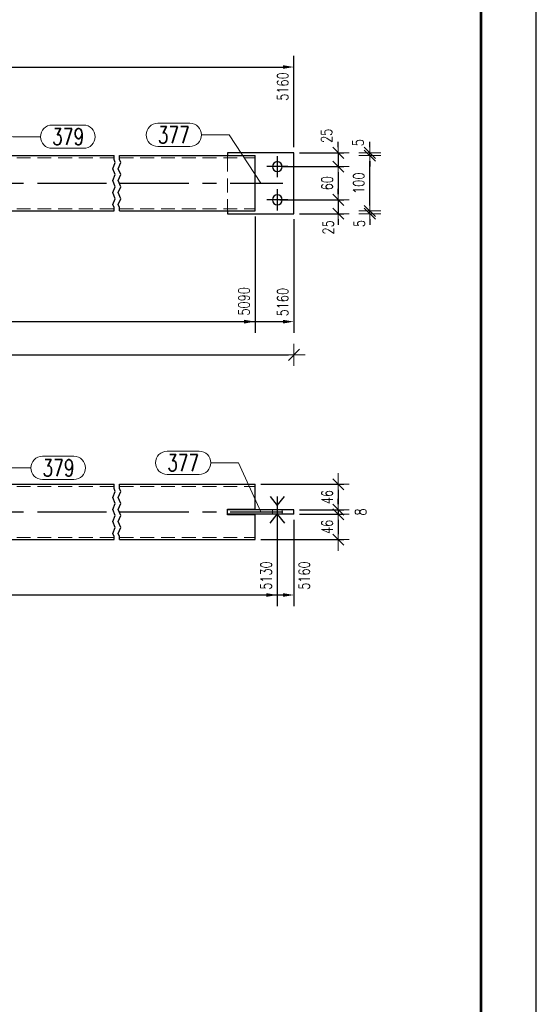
# Model space of a CAD drawing. Header units: millimetres. Extents: x -1005 to 207, y 18226 to 18896.
# Tile 42 of 50: x 107 to 201, y 18428 to 18606. Entities that reach past the tile are written whole.
import ezdxf

# ---------------------------------------------------------------- set-up
doc = ezdxf.new("R2010")
doc.units = ezdxf.units.MM
doc.header["$LTSCALE"] = 10
doc.linetypes.add('HIDDEN', pattern=[0.375, 0.25, -0.125])
doc.linetypes.add('MITTE', pattern=[2, 1.25, -0.25, 0.25, -0.25])
doc.layers.get('Defpoints').update_dxf_attribs({"color": 1})
doc.layers.add('_FORMATKA', color=8, linetype='Continuous', plot=False)
for name, color, linetype, lineweight in [('_RAMKA', 7, 'Continuous', 35), ('PS_DIM', 4, 'Continuous', 13), ('PS_Hidden', 2, 'HIDDEN', 9), ('PS_Pos', 1, 'Continuous', 15), ('PS_Shape', 161, 'Continuous', 30), ('PS_SOLID', 7, 'Continuous', 30)]:
    doc.layers.add(name, color=color, linetype=linetype, lineweight=lineweight)
doc.layers.add('PS_Bolt', color=4, linetype='Continuous')
doc.layers.add('PS_Mid', color=5, linetype='MITTE')
doc.styles.add('simplex', font='simplex.shx', dxfattribs={"width": 0.75})
doc.dimstyles.new('1_10_GŁ_DS1-LS10', dxfattribs={"dimtxt": 2, "dimasz": 2, "dimexe": 2, "dimexo": 1, "dimgap": 1, "dimtad": 1, "dimjust": 4, "dimdec": 0, "dimlfac": 10, "dimtxsty": 'simplex', "dimblk1": 'NONE', "dimsah": 1, "dimcen": 2, "dimclrd": 256, "dimclre": 256, "dimclrt": 3, "dimadec": 1, "dimazin": 0, "dimtfac": 1, "dimtdec": 0, "dimtmove": 2, "dimatfit": 3, "dimfxl": 1, "dimarcsym": 0})
doc.dimstyles.new('1_10_PRZ', dxfattribs={"dimtxt": 2, "dimasz": 1, "dimexe": 2, "dimexo": 5, "dimgap": 1, "dimtad": 1, "dimdec": 0, "dimlfac": 10, "dimtxsty": 'simplex', "dimblk": 'dimznak', "dimcen": 2, "dimse1": 1, "dimse2": 1, "dimclrt": 3, "dimadec": 1, "dimazin": 0, "dimtfac": 1, "dimtdec": 0, "dimtix": 1, "dimtmove": 2, "dimatfit": 3, "dimldrblk": 'dim-grot', "dimfxl": 1, "dimarcsym": 0})
doc.dimstyles.new('1_10_PRZ_DS1-LS10', dxfattribs={"dimtxt": 2, "dimasz": 1, "dimexe": 2, "dimexo": 5, "dimgap": 1, "dimtad": 1, "dimdec": 0, "dimlfac": 10, "dimtxsty": 'simplex', "dimblk": 'dimznak', "dimcen": 2, "dimse1": 1, "dimse2": 1, "dimclrt": 3, "dimadec": 1, "dimazin": 0, "dimtfac": 1, "dimtdec": 0, "dimtix": 1, "dimtmove": 2, "dimatfit": 3, "dimldrblk": 'dim-grot', "dimfxl": 1, "dimarcsym": 0})
doc.dimstyles.new('1_10_SC', dxfattribs={"dimtxt": 2, "dimasz": 1, "dimexe": 1, "dimexo": 1, "dimgap": 1, "dimtad": 1, "dimdec": 0, "dimlfac": 10, "dimtxsty": 'simplex', "dimblk": 'dimznak', "dimcen": 2, "dimclrd": 256, "dimclre": 256, "dimclrt": 3, "dimadec": 1, "dimazin": 0, "dimtfac": 1, "dimtdec": 0, "dimtix": 1, "dimtmove": 2, "dimatfit": 3, "dimldrblk": 'dim-grot', "dimfxl": 1, "dimarcsym": 0})

# ---------------------------------------------------------------- blocks, each defined once
blk = doc.blocks.new('*U16')
at = {"layer": '_FORMATKA', "lineweight": -3}
blk.add_lwpolyline([(-1200, 0), (0, 0), (0, 594), (-1200, 594)], close=True, dxfattribs=at)
at = {"layer": '_RAMKA', "lineweight": -3, "const_width": 0.5}
blk.add_lwpolyline([(-1170, 10), (-10, 10), (-10, 584), (-1170, 584)], close=True, dxfattribs=at)
blk = doc.blocks.new('*D906')
at = {"layer": 'Defpoints', "color": 0, "transparency": 16777216}
for p in [(-49.85, 18571.21), (149.81, 18571.21), (149.81, 18551.2)]:
    blk.add_point(p, dxfattribs=at)
at = {"layer": 'PS_DIM', "lineweight": -2, "transparency": 16777216}
for p, q in [((-49.85, 18570.21), (-49.85, 18549.2)), ((149.81, 18570.21), (149.81, 18549.2)), ((-49.85, 18551.2), (147.81, 18551.2))]:
    blk.add_line(p, q, dxfattribs=at)
at = {"layer": 'PS_DIM', "transparency": 16777216}
blk.add_solid([(147.81, 18551.53), (147.81, 18550.86), (149.81, 18551.2)], dxfattribs=at)
at = {"layer": 'PS_DIM', "color": 3, "transparency": 16777216, "insert": (147.79, 18554.86), "char_height": 2, "attachment_point": 5, "rotation": 90, "style": 'simplex'}
blk.add_mtext('5090', dxfattribs=at)
blk = doc.blocks.new('_None')
blk = doc.blocks.new('*D907')
at = {"layer": 'Defpoints', "color": 0, "transparency": 16777216}
for p in [(-49.85, 18571.21), (156.81, 18570.71), (156.81, 18551.2)]:
    blk.add_point(p, dxfattribs=at)
at = {"layer": 'PS_DIM', "lineweight": -2, "transparency": 16777216}
for p, q in [((-49.85, 18570.21), (-49.85, 18549.2)), ((156.81, 18569.71), (156.81, 18549.2)), ((-49.85, 18551.2), (154.81, 18551.2))]:
    blk.add_line(p, q, dxfattribs=at)
at = {"layer": 'PS_DIM', "transparency": 16777216}
blk.add_solid([(154.81, 18551.53), (154.81, 18550.86), (156.81, 18551.2)], dxfattribs=at)
at = {"layer": 'PS_DIM', "color": 3, "transparency": 16777216, "insert": (154.79, 18554.72), "char_height": 2, "attachment_point": 5, "rotation": 90, "style": 'simplex'}
blk.add_mtext('5160', dxfattribs=at)
blk = doc.blocks.new('dimznak')
at = {"color": 0}
for points in [[(0, 2), (0, -2)], [(-2, 0), (2, 0)]]:
    blk.add_lwpolyline(points, dxfattribs=at)
at = {"color": 2}
blk.add_lwpolyline([(1, 1), (-1, -1)], dxfattribs=at)
blk = doc.blocks.new('*D908')
at = {"layer": 'Defpoints', "color": 0, "transparency": 16777216}
for p in [(-56.85, 18561.2), (156.81, 18561.2), (156.81, 18545.2)]:
    blk.add_point(p, dxfattribs=at)
at = {"layer": 'PS_DIM', "color": 0, "lineweight": -2, "transparency": 16777216}
blk.add_line((-55.85, 18545.2), (155.81, 18545.2), dxfattribs=at)
at = {"layer": 'PS_DIM', "color": 0, "lineweight": -2, "transparency": 16777216, "rotation": 180}
blk.add_blockref('dimznak', (-56.85, 18545.2), dxfattribs=at)
at = {"layer": 'PS_DIM', "color": 0, "lineweight": -2, "transparency": 16777216}
blk.add_blockref('dimznak', (156.81, 18545.2), dxfattribs=at)
at = {"layer": 'PS_DIM', "color": 3, "transparency": 16777216, "insert": (49.98, 18547.24), "char_height": 2, "attachment_point": 5, "style": 'simplex'}
blk.add_mtext('5230', dxfattribs=at)
blk = doc.blocks.new('dim-grot')
blk.add_hatch(color=256).paths.add_polyline_path([(0, 0), (-2, 0.5), (-2, -0.5)])
blk.add_lwpolyline([(0, 0), (-2, 0.5), (-2, -0.5), (0, 0)])
blk = doc.blocks.new('*D986')
at = {"layer": 'Defpoints', "color": 0, "transparency": 16777216}
for p in [(156.81, 18597.21), (156.81, 18581.71), (-49.85, 18571.21)]:
    blk.add_point(p, dxfattribs=at)
at = {"layer": 'PS_DIM', "lineweight": -2, "transparency": 16777216}
for p, q in [((-49.85, 18572.21), (-49.85, 18599.21)), ((156.81, 18582.71), (156.81, 18599.21)), ((-49.85, 18597.21), (154.81, 18597.21))]:
    blk.add_line(p, q, dxfattribs=at)
at = {"layer": 'PS_DIM', "transparency": 16777216}
blk.add_solid([(154.81, 18597.54), (154.81, 18596.88), (156.81, 18597.21)], dxfattribs=at)
at = {"layer": 'PS_DIM', "color": 3, "transparency": 16777216, "insert": (154.79, 18593.69), "char_height": 2, "attachment_point": 5, "rotation": 90, "style": 'simplex'}
blk.add_mtext('5160', dxfattribs=at)
blk = doc.blocks.new('*D1057')
at = {"layer": 'Defpoints', "color": 0, "transparency": 16777216}
for p in [(156.81, 18581.71), (153.81, 18579.21), (164.81, 18579.21)]:
    blk.add_point(p, dxfattribs=at)
at = {"layer": 'PS_DIM', "lineweight": -2, "transparency": 16777216}
for p, q in [((164.81, 18582.71), (164.81, 18583.71)), ((157.81, 18581.71), (165.81, 18581.71)), ((164.81, 18581.71), (164.81, 18579.21)), ((154.81, 18579.21), (165.81, 18579.21)), ((164.81, 18578.21), (164.81, 18577.21))]:
    blk.add_line(p, q, dxfattribs=at)
for p, rotation in [((164.81, 18581.71), 270), ((164.81, 18579.21), 90)]:
    blk.add_blockref('dimznak', p, dxfattribs=dict(at, rotation=rotation))
at = {"layer": 'PS_DIM', "color": 3, "transparency": 16777216, "insert": (162.71, 18584.78), "char_height": 2, "attachment_point": 5, "rotation": 90, "style": 'simplex'}
blk.add_mtext('25', dxfattribs=at)
blk = doc.blocks.new('*D1058')
at = {"layer": 'Defpoints', "color": 0, "transparency": 16777216}
for p in [(153.81, 18579.21), (153.28, 18573.21), (164.81, 18573.21)]:
    blk.add_point(p, dxfattribs=at)
at = {"layer": 'PS_DIM', "lineweight": -2, "transparency": 16777216}
for p, q in [((154.81, 18579.21), (165.81, 18579.21)), ((164.81, 18578.21), (164.81, 18574.21)), ((154.28, 18573.21), (165.81, 18573.21))]:
    blk.add_line(p, q, dxfattribs=at)
for p, rotation in [((164.81, 18579.21), 90), ((164.81, 18573.21), 270)]:
    blk.add_blockref('dimznak', p, dxfattribs=dict(at, rotation=rotation))
at = {"layer": 'PS_DIM', "color": 3, "transparency": 16777216, "insert": (162.81, 18576.21), "char_height": 2, "attachment_point": 5, "rotation": 90, "style": 'simplex'}
blk.add_mtext('60', dxfattribs=at)
blk = doc.blocks.new('*D1059')
at = {"layer": 'Defpoints', "color": 0, "transparency": 16777216}
for p in [(153.28, 18573.21), (156.81, 18570.71), (164.81, 18570.71)]:
    blk.add_point(p, dxfattribs=at)
at = {"layer": 'PS_DIM', "lineweight": -2, "transparency": 16777216}
for p, q in [((164.81, 18574.21), (164.81, 18575.21)), ((154.28, 18573.21), (165.81, 18573.21)), ((164.81, 18573.21), (164.81, 18570.71)), ((157.81, 18570.71), (165.81, 18570.71)), ((164.81, 18569.71), (164.81, 18568.71))]:
    blk.add_line(p, q, dxfattribs=at)
for p, rotation in [((164.81, 18573.21), 270), ((164.81, 18570.71), 90)]:
    blk.add_blockref('dimznak', p, dxfattribs=dict(at, rotation=rotation))
at = {"layer": 'PS_DIM', "color": 3, "transparency": 16777216, "insert": (163, 18568.23), "char_height": 2, "attachment_point": 5, "rotation": 90, "style": 'simplex'}
blk.add_mtext('25', dxfattribs=at)
blk = doc.blocks.new('*D1060')
at = {"layer": 'Defpoints', "color": 0, "transparency": 16777216}
for p in [(149.81, 18571.21), (170.52, 18571.21), (144.81, 18570.71)]:
    blk.add_point(p, dxfattribs=at)
at = {"layer": 'PS_DIM', "color": 0, "lineweight": -2, "transparency": 16777216}
for p, q in [((170.52, 18572.21), (170.52, 18573.21)), ((170.52, 18570.71), (170.52, 18571.21)), ((170.52, 18569.71), (170.52, 18568.71))]:
    blk.add_line(p, q, dxfattribs=at)
for p, rotation in [((170.52, 18571.21), 270), ((170.52, 18570.71), 90)]:
    blk.add_blockref('dimznak', p, dxfattribs=dict(at, rotation=rotation))
at = {"layer": 'PS_DIM', "color": 3, "transparency": 16777216, "insert": (168.64, 18568.93), "char_height": 2, "attachment_point": 5, "rotation": 90, "style": 'simplex'}
blk.add_mtext('5', dxfattribs=at)
blk = doc.blocks.new('*D1061')
at = {"layer": 'Defpoints', "color": 0, "transparency": 16777216}
for p in [(149.81, 18581.21), (170.52, 18581.21), (149.81, 18571.21)]:
    blk.add_point(p, dxfattribs=at)
at = {"layer": 'PS_DIM', "color": 0, "lineweight": -2, "transparency": 16777216}
blk.add_line((170.52, 18572.21), (170.52, 18580.21), dxfattribs=at)
for p, rotation in [((170.52, 18581.21), 90), ((170.52, 18571.21), 270)]:
    blk.add_blockref('dimznak', p, dxfattribs=dict(at, rotation=rotation))
at = {"layer": 'PS_DIM', "color": 3, "transparency": 16777216, "insert": (168.52, 18576.21), "char_height": 2, "attachment_point": 5, "rotation": 90, "style": 'simplex'}
blk.add_mtext('100', dxfattribs=at)
blk = doc.blocks.new('*D1062')
at = {"layer": 'Defpoints', "color": 0, "transparency": 16777216}
for p in [(156.81, 18581.71), (170.52, 18581.71), (149.81, 18581.21)]:
    blk.add_point(p, dxfattribs=at)
at = {"layer": 'PS_DIM', "color": 0, "lineweight": -2, "transparency": 16777216}
for p, q in [((170.52, 18582.71), (170.52, 18583.71)), ((170.52, 18581.21), (170.52, 18581.71)), ((170.52, 18580.21), (170.52, 18579.21))]:
    blk.add_line(p, q, dxfattribs=at)
for p, rotation in [((170.52, 18581.71), 270), ((170.52, 18581.21), 90)]:
    blk.add_blockref('dimznak', p, dxfattribs=dict(at, rotation=rotation))
at = {"layer": 'PS_DIM', "color": 3, "transparency": 16777216, "insert": (168.4, 18583.56), "char_height": 2, "attachment_point": 5, "rotation": 90, "style": 'simplex'}
blk.add_mtext('5', dxfattribs=at)
blk = doc.blocks.new('*D1078')
at = {"layer": 'Defpoints', "color": 0, "transparency": 16777216}
for p in [(149.81, 18521.8), (156.81, 18517.2), (164.81, 18517.2)]:
    blk.add_point(p, dxfattribs=at)
at = {"layer": 'PS_DIM', "lineweight": -2, "transparency": 16777216}
for p, q in [((150.81, 18521.8), (165.81, 18521.8)), ((164.81, 18520.8), (164.81, 18518.2)), ((157.81, 18517.2), (165.81, 18517.2))]:
    blk.add_line(p, q, dxfattribs=at)
for p, rotation in [((164.81, 18521.8), 90), ((164.81, 18517.2), 270)]:
    blk.add_blockref('dimznak', p, dxfattribs=dict(at, rotation=rotation))
at = {"layer": 'PS_DIM', "color": 3, "transparency": 16777216, "insert": (162.81, 18519.5), "char_height": 2, "attachment_point": 5, "rotation": 90, "style": 'simplex'}
blk.add_mtext('46', dxfattribs=at)
blk = doc.blocks.new('*D1079')
at = {"layer": 'Defpoints', "color": 0, "transparency": 16777216}
for p in [(156.81, 18517.2), (156.81, 18516.4), (164.81, 18516.4)]:
    blk.add_point(p, dxfattribs=at)
at = {"layer": 'PS_DIM', "lineweight": -2, "transparency": 16777216}
for p, q in [((164.81, 18518.2), (164.81, 18519.2)), ((157.81, 18517.2), (165.81, 18517.2)), ((157.81, 18516.4), (165.81, 18516.4)), ((164.81, 18517.2), (164.81, 18516.4)), ((164.81, 18515.4), (164.81, 18514.4))]:
    blk.add_line(p, q, dxfattribs=at)
for p, rotation in [((164.81, 18517.2), 270), ((164.81, 18516.4), 90)]:
    blk.add_blockref('dimznak', p, dxfattribs=dict(at, rotation=rotation))
at = {"layer": 'PS_DIM', "color": 3, "transparency": 16777216, "insert": (168.87, 18516.8), "char_height": 2, "attachment_point": 5, "rotation": 90, "style": 'simplex'}
blk.add_mtext('8', dxfattribs=at)
blk = doc.blocks.new('*D1080')
at = {"layer": 'Defpoints', "color": 0, "transparency": 16777216}
for p in [(156.81, 18516.4), (149.81, 18511.8), (164.81, 18511.8)]:
    blk.add_point(p, dxfattribs=at)
at = {"layer": 'PS_DIM', "lineweight": -2, "transparency": 16777216}
for p, q in [((157.81, 18516.4), (165.81, 18516.4)), ((164.81, 18515.4), (164.81, 18512.8)), ((150.81, 18511.8), (165.81, 18511.8))]:
    blk.add_line(p, q, dxfattribs=at)
for p, rotation in [((164.81, 18516.4), 90), ((164.81, 18511.8), 270)]:
    blk.add_blockref('dimznak', p, dxfattribs=dict(at, rotation=rotation))
at = {"layer": 'PS_DIM', "color": 3, "transparency": 16777216, "insert": (162.81, 18514.1), "char_height": 2, "attachment_point": 5, "rotation": 90, "style": 'simplex'}
blk.add_mtext('46', dxfattribs=at)
blk = doc.blocks.new('*D1287')
at = {"layer": 'Defpoints', "color": 0, "transparency": 16777216}
for p in [(153.81, 18516.55), (-49.85, 18511.8), (153.81, 18501.8)]:
    blk.add_point(p, dxfattribs=at)
at = {"layer": 'PS_DIM', "lineweight": -2, "transparency": 16777216}
for p, q in [((153.81, 18515.55), (153.81, 18499.8)), ((-49.85, 18510.8), (-49.85, 18499.8)), ((-49.85, 18501.8), (151.81, 18501.8))]:
    blk.add_line(p, q, dxfattribs=at)
at = {"layer": 'PS_DIM', "transparency": 16777216}
blk.add_solid([(151.81, 18502.13), (151.81, 18501.46), (153.81, 18501.8)], dxfattribs=at)
at = {"layer": 'PS_DIM', "color": 3, "transparency": 16777216, "insert": (151.79, 18505.32), "char_height": 2, "attachment_point": 5, "rotation": 90, "style": 'simplex'}
blk.add_mtext('5130', dxfattribs=at)
blk = doc.blocks.new('*D1288')
at = {"layer": 'Defpoints', "color": 0, "transparency": 16777216}
for p in [(156.81, 18516.4), (-49.85, 18511.8), (156.81, 18501.8)]:
    blk.add_point(p, dxfattribs=at)
at = {"layer": 'PS_DIM', "lineweight": -2, "transparency": 16777216}
for p, q in [((156.81, 18515.4), (156.81, 18499.8)), ((-49.85, 18510.8), (-49.85, 18499.8)), ((-49.85, 18501.8), (154.81, 18501.8))]:
    blk.add_line(p, q, dxfattribs=at)
at = {"layer": 'PS_DIM', "transparency": 16777216}
blk.add_solid([(154.81, 18502.13), (154.81, 18501.46), (156.81, 18501.8)], dxfattribs=at)
at = {"layer": 'PS_DIM', "color": 3, "transparency": 16777216, "insert": (158.67, 18505.32), "char_height": 2, "attachment_point": 5, "rotation": 90, "style": 'simplex'}
blk.add_mtext('5160', dxfattribs=at)
blk = doc.blocks.new('*X1660')
at = {"color": 4, "linetype": 'Continuous'}
blk.add_line((153.81, 18579.21), (153.81, 18579.21), dxfattribs=at)
blk.add_line((153.81, 18579.21), (153.81, 18579.21), dxfattribs=at)
blk.add_line((153.81, 18579.21), (153.81, 18579.21), dxfattribs=at)
blk.add_line((153.81, 18579.21), (153.81, 18579.21), dxfattribs=at)
blk.add_line((153.81, 18579.21), (153.81, 18579.21), dxfattribs=at)
blk = doc.blocks.new('*X1663')
at = {"color": 1}
for p, q in [((-25.58, 18578.84), (-25.12, 18579.93)), ((-25.35, 18580.47), (-25.35, 18581.21)), ((-25.12, 18579.93), (-25.35, 18580.47)), ((-24.58, 18578.84), (-24.12, 18579.93)), ((-24.35, 18580.47), (-24.35, 18581.21)), ((-24.12, 18579.93), (-24.35, 18580.47)), ((49.25, 18578.84), (49.71, 18579.93)), ((49.48, 18580.47), (49.48, 18581.21)), ((49.71, 18579.93), (49.48, 18580.47)), ((50.25, 18578.84), (50.71, 18579.93)), ((50.48, 18580.47), (50.48, 18581.21)), ((50.71, 18579.93), (50.48, 18580.47)), ((124.08, 18578.84), (124.54, 18579.93)), ((124.31, 18580.47), (124.31, 18581.21)), ((124.54, 18579.93), (124.31, 18580.47)), ((125.08, 18578.84), (125.54, 18579.93)), ((125.31, 18580.47), (125.31, 18581.21)), ((125.54, 18579.93), (125.31, 18580.47)), ((-25.12, 18577.76), (-25.58, 18578.84)), ((-24.12, 18577.76), (-24.58, 18578.84)), ((49.71, 18577.76), (49.25, 18578.84)), ((50.71, 18577.76), (50.25, 18578.84)), ((124.54, 18577.76), (124.08, 18578.84)), ((125.54, 18577.76), (125.08, 18578.84)), ((-25.58, 18576.68), (-25.12, 18577.76)), ((-25.12, 18575.59), (-25.58, 18576.68)), ((-24.58, 18576.68), (-24.12, 18577.76)), ((-24.12, 18575.59), (-24.58, 18576.68)), ((49.25, 18576.68), (49.71, 18577.76)), ((49.71, 18575.59), (49.25, 18576.68)), ((50.25, 18576.68), (50.71, 18577.76)), ((50.71, 18575.59), (50.25, 18576.68)), ((124.08, 18576.68), (124.54, 18577.76)), ((124.54, 18575.59), (124.08, 18576.68)), ((125.08, 18576.68), (125.54, 18577.76)), ((125.54, 18575.59), (125.08, 18576.68)), ((-25.58, 18574.51), (-25.12, 18575.59)), ((-25.12, 18573.42), (-25.58, 18574.51)), ((-24.58, 18574.51), (-24.12, 18575.59)), ((-24.12, 18573.42), (-24.58, 18574.51)), ((49.25, 18574.51), (49.71, 18575.59)), ((49.71, 18573.42), (49.25, 18574.51)), ((50.25, 18574.51), (50.71, 18575.59)), ((50.71, 18573.42), (50.25, 18574.51)), ((124.08, 18574.51), (124.54, 18575.59)), ((124.54, 18573.42), (124.08, 18574.51)), ((125.08, 18574.51), (125.54, 18575.59)), ((125.54, 18573.42), (125.08, 18574.51)), ((-25.58, 18572.34), (-25.12, 18573.42)), ((-24.58, 18572.34), (-24.12, 18573.42)), ((49.25, 18572.34), (49.71, 18573.42)), ((50.25, 18572.34), (50.71, 18573.42)), ((124.08, 18572.34), (124.54, 18573.42)), ((125.08, 18572.34), (125.54, 18573.42)), ((-25.35, 18571.8), (-25.58, 18572.34)), ((-25.35, 18571.21), (-25.35, 18571.8)), ((-24.35, 18571.8), (-24.58, 18572.34)), ((-24.35, 18571.21), (-24.35, 18571.8)), ((49.48, 18571.8), (49.25, 18572.34)), ((49.48, 18571.21), (49.48, 18571.8)), ((50.48, 18571.8), (50.25, 18572.34)), ((50.48, 18571.21), (50.48, 18571.8)), ((124.31, 18571.8), (124.08, 18572.34)), ((124.31, 18571.21), (124.31, 18571.8)), ((125.31, 18571.8), (125.08, 18572.34)), ((125.31, 18571.21), (125.31, 18571.8))]:
    blk.add_line(p, q, dxfattribs=at)
at = {"layer": 'PS_Hidden', "color": 2, "linetype": 'HIDDEN'}
for p, q in [((-49.85, 18580.81), (-25.35, 18580.81)), ((-44.85, 18581.21), (-44.85, 18580.81)), ((-44.85, 18580.81), (-44.85, 18571.61)), ((-24.35, 18580.81), (49.48, 18580.81)), ((50.48, 18580.81), (124.31, 18580.81)), ((125.31, 18580.81), (149.81, 18580.81)), ((144.81, 18581.21), (144.81, 18580.81)), ((144.81, 18580.81), (144.81, 18571.61)), ((-49.85, 18571.61), (-25.35, 18571.61)), ((-44.85, 18571.61), (-44.85, 18571.21)), ((-24.35, 18571.61), (49.48, 18571.61)), ((50.48, 18571.61), (124.31, 18571.61)), ((125.31, 18571.61), (149.81, 18571.61)), ((144.81, 18571.61), (144.81, 18571.21))]:
    blk.add_line(p, q, dxfattribs=at)
at = {"layer": 'PS_Mid', "color": 5, "linetype": 'MITTE'}
for p, q in [((-1.85, 18588.11), (-1.85, 18584.31)), ((26.98, 18588.11), (26.98, 18584.31)), ((72.98, 18588.11), (72.98, 18584.31)), ((101.81, 18588.11), (101.81, 18584.31)), ((0.05, 18586.21), (-3.75, 18586.21)), ((28.88, 18586.21), (25.08, 18586.21)), ((74.88, 18586.21), (71.08, 18586.21)), ((103.71, 18586.21), (99.91, 18586.21)), ((-53.85, 18581.11), (-53.85, 18577.31)), ((153.81, 18581.11), (153.81, 18577.31)), ((-51.95, 18579.21), (-55.75, 18579.21)), ((155.71, 18579.21), (151.91, 18579.21)), ((-54.85, 18576.21), (-25.35, 18576.21)), ((-24.35, 18576.21), (49.48, 18576.21)), ((50.48, 18576.21), (124.31, 18576.21)), ((125.31, 18576.21), (154.81, 18576.21)), ((-53.85, 18575.11), (-53.85, 18571.31)), ((153.81, 18575.11), (153.81, 18571.31)), ((-51.95, 18573.21), (-55.75, 18573.21)), ((155.71, 18573.21), (151.91, 18573.21)), ((9.38, 18567.96), (9.38, 18564.16)), ((90.58, 18567.96), (90.58, 18564.16)), ((11.28, 18566.06), (7.48, 18566.06)), ((14.21, 18566.65), (14.21, 18562.85)), ((85.76, 18566.65), (85.76, 18562.85)), ((92.48, 18566.06), (88.68, 18566.06)), ((16.11, 18564.75), (12.31, 18564.75)), ((87.66, 18564.75), (83.86, 18564.75))]:
    blk.add_line(p, q, dxfattribs=at)
at = {"layer": 'PS_SOLID', "color": 7, "linetype": 'Continuous'}
for p, q in [((-2.85, 18589.21), (-4.85, 18587.21)), ((-2.85, 18589.21), (-0.85, 18589.21)), ((7.15, 18584.21), (-0.85, 18589.21)), ((25.98, 18589.21), (17.98, 18584.21)), ((27.98, 18589.21), (25.98, 18589.21)), ((29.98, 18587.21), (27.98, 18589.21)), ((71.98, 18589.21), (69.98, 18587.21)), ((71.98, 18589.21), (73.98, 18589.21)), ((81.98, 18584.21), (73.98, 18589.21)), ((100.81, 18589.21), (92.81, 18584.21)), ((102.81, 18589.21), (100.81, 18589.21)), ((104.81, 18587.21), (102.81, 18589.21)), ((-4.85, 18581.21), (-4.85, 18587.21)), ((29.98, 18581.21), (29.98, 18587.21)), ((69.98, 18581.21), (69.98, 18587.21)), ((104.81, 18581.21), (104.81, 18587.21)), ((7.15, 18584.21), (7.15, 18581.21)), ((17.98, 18584.21), (17.98, 18581.21)), ((81.98, 18584.21), (81.98, 18581.21)), ((92.81, 18584.21), (92.81, 18581.21)), ((-56.85, 18570.71), (-56.85, 18581.71)), ((-56.85, 18581.71), (-44.85, 18581.71)), ((-44.85, 18581.71), (-44.85, 18581.21)), ((144.81, 18581.71), (144.81, 18581.21)), ((156.81, 18581.71), (144.81, 18581.71)), ((156.81, 18570.71), (156.81, 18581.71)), ((-49.85, 18581.21), (-49.85, 18571.21)), ((-49.85, 18581.21), (-25.35, 18581.21)), ((-24.35, 18581.21), (49.48, 18581.21)), ((50.48, 18581.21), (124.31, 18581.21)), ((125.31, 18581.21), (149.81, 18581.21)), ((149.81, 18571.21), (149.81, 18581.21)), ((-49.85, 18571.21), (-25.35, 18571.21)), ((-44.85, 18571.21), (-44.85, 18570.71)), ((-24.35, 18571.21), (49.48, 18571.21)), ((5.18, 18570.61), (5.18, 18571.21)), ((19.68, 18570.61), (19.68, 18571.21)), ((50.48, 18571.21), (124.31, 18571.21)), ((80.28, 18570.61), (80.28, 18571.21)), ((94.78, 18570.61), (94.78, 18571.21)), ((125.31, 18571.21), (149.81, 18571.21)), ((144.81, 18571.21), (144.81, 18570.71)), ((-44.85, 18570.71), (-56.85, 18570.71)), ((19.68, 18570.61), (5.18, 18570.61)), ((6.18, 18570.61), (6.18, 18563.82)), ((18.39, 18570.61), (15.83, 18561.2)), ((80.28, 18570.61), (94.78, 18570.61)), ((84.13, 18561.2), (81.57, 18570.61)), ((93.78, 18570.61), (93.78, 18563.82)), ((144.81, 18570.71), (156.81, 18570.71)), ((15.83, 18561.2), (6.18, 18563.82)), ((93.78, 18563.82), (84.13, 18561.2))]:
    blk.add_line(p, q, dxfattribs=at)
at = {"layer": 'PS_SOLID', "color": 7, "extrusion": (0, 0, -1)}
for centre in [(1.85, 18586.21), (-26.98, 18586.21), (-72.98, 18586.21), (-101.81, 18586.21), (53.85, 18579.21), (-153.81, 18579.21), (53.85, 18573.21), (-153.81, 18573.21), (-9.38, 18566.06), (-14.21, 18564.75), (-85.76, 18564.75), (-90.58, 18566.06)]:
    blk.add_circle(centre, 0.9, dxfattribs=at)
blk = doc.blocks.new('*X1665')
at = {"color": 4, "linetype": 'Continuous'}
blk.add_line((153.81, 18573.21), (153.81, 18573.21), dxfattribs=at)
blk.add_line((153.81, 18573.21), (153.81, 18573.21), dxfattribs=at)
blk.add_line((153.81, 18573.21), (153.81, 18573.21), dxfattribs=at)
blk.add_line((153.81, 18573.21), (153.81, 18573.21), dxfattribs=at)
blk.add_line((153.81, 18573.21), (153.81, 18573.21), dxfattribs=at)
blk = doc.blocks.new('*X1676')
at = {"color": 1}
for p, q in [((132.22, 18587.04), (138.01, 18587.04)), ((140.11, 18584.94), (145.11, 18584.94)), ((150.81, 18576.21), (145.11, 18584.94)), ((132.22, 18582.84), (138.01, 18582.84))]:
    blk.add_line(p, q, dxfattribs=at)
for centre, start, end in [((132.22, 18584.94), 90, 270), ((138.01, 18584.94), 270, 90)]:
    blk.add_arc(centre, 2.1, start, end, dxfattribs=at)
at = {"color": 2, "style": 'simplex', "width": 0.75}
blk.add_text('377', height=3, dxfattribs=at).set_placement((132.22, 18583.44))
blk = doc.blocks.new('*X1681')
at = {"color": 1}
for p, q in [((98.81, 18585.21), (106.03, 18584.62)), ((113.13, 18586.72), (118.81, 18586.72)), ((106.03, 18584.62), (111.03, 18584.62)), ((113.13, 18582.52), (118.81, 18582.52))]:
    blk.add_line(p, q, dxfattribs=at)
for centre, start, end in [((113.13, 18584.62), 90, 270), ((118.81, 18584.62), 270, 90)]:
    blk.add_arc(centre, 2.1, start, end, dxfattribs=at)
at = {"color": 2, "style": 'simplex', "width": 0.75}
blk.add_text('379', height=3, dxfattribs=at).set_placement((113.13, 18583.12))
blk = doc.blocks.new('*X1687')
at = {"color": 4, "linetype": 'Continuous'}
for p, q in [((152.53, 18519.6), (153.81, 18518)), ((153.81, 18518), (155.09, 18519.6)), ((153.81, 18519.6), (153.81, 18514.8)), ((152.53, 18514.8), (153.81, 18516.4)), ((153.81, 18516.4), (155.09, 18514.8))]:
    blk.add_line(p, q, dxfattribs=at)
blk = doc.blocks.new('*X1690')
at = {"color": 1}
for p, q in [((-25.35, 18521.05), (-25.35, 18521.8)), ((-25.12, 18520.51), (-25.35, 18521.05)), ((-24.35, 18521.05), (-24.35, 18521.8)), ((-24.12, 18520.51), (-24.35, 18521.05)), ((49.48, 18521.05), (49.48, 18521.8)), ((49.71, 18520.51), (49.48, 18521.05)), ((50.48, 18521.05), (50.48, 18521.8)), ((50.71, 18520.51), (50.48, 18521.05)), ((124.31, 18521.05), (124.31, 18521.8)), ((124.54, 18520.51), (124.31, 18521.05)), ((125.31, 18521.05), (125.31, 18521.8)), ((125.54, 18520.51), (125.31, 18521.05)), ((-25.58, 18519.43), (-25.12, 18520.51)), ((-25.12, 18518.34), (-25.58, 18519.43)), ((-24.58, 18519.43), (-24.12, 18520.51)), ((-24.12, 18518.34), (-24.58, 18519.43)), ((49.25, 18519.43), (49.71, 18520.51)), ((49.71, 18518.34), (49.25, 18519.43)), ((50.25, 18519.43), (50.71, 18520.51)), ((50.71, 18518.34), (50.25, 18519.43)), ((124.08, 18519.43), (124.54, 18520.51)), ((124.54, 18518.34), (124.08, 18519.43)), ((125.08, 18519.43), (125.54, 18520.51)), ((125.54, 18518.34), (125.08, 18519.43)), ((-25.58, 18517.26), (-25.12, 18518.34)), ((-24.58, 18517.26), (-24.12, 18518.34)), ((49.25, 18517.26), (49.71, 18518.34)), ((50.25, 18517.26), (50.71, 18518.34)), ((124.08, 18517.26), (124.54, 18518.34)), ((125.08, 18517.26), (125.54, 18518.34)), ((-25.12, 18516.18), (-25.58, 18517.26)), ((-25.58, 18515.09), (-25.12, 18516.18)), ((-24.12, 18516.18), (-24.58, 18517.26)), ((-24.58, 18515.09), (-24.12, 18516.18)), ((49.71, 18516.18), (49.25, 18517.26)), ((49.25, 18515.09), (49.71, 18516.18)), ((50.71, 18516.18), (50.25, 18517.26)), ((50.25, 18515.09), (50.71, 18516.18)), ((124.54, 18516.18), (124.08, 18517.26)), ((124.08, 18515.09), (124.54, 18516.18)), ((125.54, 18516.18), (125.08, 18517.26)), ((125.08, 18515.09), (125.54, 18516.18)), ((-25.12, 18514.01), (-25.58, 18515.09)), ((-25.58, 18512.93), (-25.12, 18514.01)), ((-24.12, 18514.01), (-24.58, 18515.09)), ((-24.58, 18512.93), (-24.12, 18514.01)), ((49.71, 18514.01), (49.25, 18515.09)), ((49.25, 18512.93), (49.71, 18514.01)), ((50.71, 18514.01), (50.25, 18515.09)), ((50.25, 18512.93), (50.71, 18514.01)), ((124.54, 18514.01), (124.08, 18515.09)), ((124.08, 18512.93), (124.54, 18514.01)), ((125.54, 18514.01), (125.08, 18515.09)), ((125.08, 18512.93), (125.54, 18514.01)), ((-25.35, 18512.38), (-25.58, 18512.93)), ((-25.35, 18511.8), (-25.35, 18512.38)), ((-24.35, 18512.38), (-24.58, 18512.93)), ((-24.35, 18511.8), (-24.35, 18512.38)), ((49.48, 18512.38), (49.25, 18512.93)), ((49.48, 18511.8), (49.48, 18512.38)), ((50.48, 18512.38), (50.25, 18512.93)), ((50.48, 18511.8), (50.48, 18512.38)), ((124.31, 18512.38), (124.08, 18512.93)), ((124.31, 18511.8), (124.31, 18512.38)), ((125.31, 18512.38), (125.08, 18512.93)), ((125.31, 18511.8), (125.31, 18512.38))]:
    blk.add_line(p, q, dxfattribs=at)
at = {"layer": 'PS_Hidden', "color": 2, "linetype": 'HIDDEN'}
for p, q in [((-49.85, 18521.4), (-25.35, 18521.4)), ((-24.35, 18521.4), (49.48, 18521.4)), ((5.18, 18512.3), (5.18, 18521.3)), ((5.18, 18521.3), (19.68, 18521.3)), ((19.68, 18521.3), (19.68, 18512.3)), ((50.48, 18521.4), (124.31, 18521.4)), ((80.28, 18521.3), (94.78, 18521.3)), ((80.28, 18512.3), (80.28, 18521.3)), ((94.78, 18521.3), (94.78, 18512.3)), ((125.31, 18521.4), (149.81, 18521.4)), ((-54.75, 18516.4), (-54.75, 18517.2)), ((-52.95, 18516.4), (-52.95, 18517.2)), ((-2.75, 18516.4), (-2.75, 18517.2)), ((-0.95, 18516.4), (-0.95, 18517.2)), ((6.18, 18516.4), (6.18, 18517.2)), ((17.98, 18517.2), (7.15, 18517.2)), ((17.98, 18516.4), (7.15, 18516.4)), ((8.48, 18516.4), (8.48, 18517.2)), ((10.28, 18516.4), (10.28, 18517.2)), ((13.31, 18517.2), (13.31, 18516.4)), ((15.11, 18517.2), (15.11, 18516.4)), ((15.83, 18516.4), (15.83, 18517.2)), ((18.39, 18517.2), (18.39, 18516.4)), ((26.08, 18516.4), (26.08, 18517.2)), ((27.88, 18516.4), (27.88, 18517.2)), ((72.08, 18516.4), (72.08, 18517.2)), ((73.88, 18516.4), (73.88, 18517.2)), ((81.57, 18516.4), (81.57, 18517.2)), ((92.81, 18517.2), (81.98, 18517.2)), ((81.98, 18516.4), (92.81, 18516.4)), ((84.13, 18517.2), (84.13, 18516.4)), ((84.86, 18517.2), (84.86, 18516.4)), ((86.66, 18517.2), (86.66, 18516.4)), ((89.68, 18516.4), (89.68, 18517.2)), ((91.48, 18516.4), (91.48, 18517.2)), ((93.78, 18516.4), (93.78, 18517.2)), ((100.91, 18516.4), (100.91, 18517.2)), ((102.71, 18516.4), (102.71, 18517.2)), ((152.91, 18516.4), (152.91, 18517.2)), ((154.71, 18516.4), (154.71, 18517.2)), ((-49.85, 18512.2), (-25.35, 18512.2)), ((-24.35, 18512.2), (49.48, 18512.2)), ((19.68, 18512.3), (5.18, 18512.3)), ((50.48, 18512.2), (124.31, 18512.2)), ((94.78, 18512.3), (80.28, 18512.3)), ((125.31, 18512.2), (149.81, 18512.2))]:
    blk.add_line(p, q, dxfattribs=at)
at = {"layer": 'PS_Mid', "color": 5, "linetype": 'MITTE'}
for p, q in [((-53.85, 18518.2), (-53.85, 18515.4)), ((-53.85, 18518.2), (-53.85, 18515.4)), ((-1.85, 18518.2), (-1.85, 18515.4)), ((9.38, 18518.2), (9.38, 18515.4)), ((14.21, 18515.4), (14.21, 18518.2)), ((26.98, 18518.2), (26.98, 18515.4)), ((72.98, 18518.2), (72.98, 18515.4)), ((85.76, 18515.4), (85.76, 18518.2)), ((90.58, 18518.2), (90.58, 18515.4)), ((101.81, 18518.2), (101.81, 18515.4)), ((153.81, 18518.2), (153.81, 18515.4)), ((153.81, 18518.2), (153.81, 18515.4)), ((-54.85, 18516.8), (-25.35, 18516.8)), ((-24.35, 18516.8), (49.48, 18516.8)), ((50.48, 18516.8), (124.31, 18516.8)), ((125.31, 18516.8), (154.81, 18516.8))]:
    blk.add_line(p, q, dxfattribs=at)
at = {"layer": 'PS_SOLID', "color": 7, "linetype": 'Continuous'}
for p, q in [((-49.85, 18521.8), (-49.85, 18517.3)), ((-49.85, 18521.8), (-25.35, 18521.8)), ((-24.35, 18521.8), (49.48, 18521.8)), ((50.48, 18521.8), (124.31, 18521.8)), ((125.31, 18521.8), (149.81, 18521.8)), ((149.81, 18517.3), (149.81, 18521.8)), ((-56.85, 18516.4), (-56.85, 18517.2)), ((-44.85, 18517.2), (-56.85, 18517.2)), ((-56.85, 18516.4), (-44.85, 18516.4)), ((-49.85, 18517.3), (-44.85, 18517.3)), ((-49.85, 18516.3), (-49.85, 18511.8)), ((-44.85, 18516.3), (-49.85, 18516.3)), ((-44.85, 18517.3), (-44.85, 18517.2)), ((-44.85, 18516.4), (-44.85, 18517.2)), ((-44.85, 18516.4), (-44.85, 18516.3)), ((-4.85, 18516.4), (-4.85, 18517.2)), ((-4.85, 18517.2), (-2.85, 18517.2)), ((-2.85, 18516.4), (-4.85, 18516.4)), ((-0.85, 18517.2), (-2.85, 18517.2)), ((-2.85, 18517.2), (-2.85, 18516.4)), ((-2.85, 18516.4), (-0.85, 18516.4)), ((-0.85, 18517.2), (7.15, 18517.2)), ((-0.85, 18516.4), (-0.85, 18517.2)), ((7.15, 18516.4), (-0.85, 18516.4)), ((7.15, 18517.2), (7.15, 18516.4)), ((17.98, 18516.4), (17.98, 18517.2)), ((17.98, 18517.2), (25.98, 18517.2)), ((25.98, 18516.4), (17.98, 18516.4)), ((25.98, 18517.2), (25.98, 18516.4)), ((27.98, 18517.2), (25.98, 18517.2)), ((27.98, 18516.4), (25.98, 18516.4)), ((27.98, 18516.4), (27.98, 18517.2)), ((27.98, 18517.2), (29.98, 18517.2)), ((29.98, 18516.4), (27.98, 18516.4)), ((29.98, 18517.2), (29.98, 18516.4)), ((69.98, 18516.4), (69.98, 18517.2)), ((69.98, 18517.2), (71.98, 18517.2)), ((71.98, 18516.4), (69.98, 18516.4)), ((73.98, 18517.2), (71.98, 18517.2)), ((71.98, 18517.2), (71.98, 18516.4)), ((71.98, 18516.4), (73.98, 18516.4)), ((73.98, 18517.2), (81.98, 18517.2)), ((73.98, 18516.4), (73.98, 18517.2)), ((81.98, 18516.4), (73.98, 18516.4)), ((81.98, 18517.2), (81.98, 18516.4)), ((92.81, 18516.4), (92.81, 18517.2)), ((92.81, 18517.2), (100.81, 18517.2)), ((100.81, 18516.4), (92.81, 18516.4)), ((100.81, 18517.2), (100.81, 18516.4)), ((102.81, 18517.2), (100.81, 18517.2)), ((102.81, 18516.4), (100.81, 18516.4)), ((102.81, 18516.4), (102.81, 18517.2)), ((102.81, 18517.2), (104.81, 18517.2)), ((104.81, 18516.4), (102.81, 18516.4)), ((104.81, 18517.2), (104.81, 18516.4)), ((144.81, 18517.3), (149.81, 18517.3)), ((144.81, 18517.2), (144.81, 18517.3)), ((144.81, 18516.4), (144.81, 18517.2)), ((156.81, 18517.2), (144.81, 18517.2)), ((156.81, 18516.4), (144.81, 18516.4)), ((144.81, 18516.3), (144.81, 18516.4)), ((149.81, 18516.3), (144.81, 18516.3)), ((149.81, 18511.8), (149.81, 18516.3)), ((156.81, 18516.4), (156.81, 18517.2)), ((-49.85, 18511.8), (-25.35, 18511.8)), ((-24.35, 18511.8), (49.48, 18511.8)), ((50.48, 18511.8), (124.31, 18511.8)), ((125.31, 18511.8), (149.81, 18511.8))]:
    blk.add_line(p, q, dxfattribs=at)
blk = doc.blocks.new('*X1692')
at = {"color": 4, "linetype": 'Continuous'}
for p, q in [((152.53, 18519.6), (153.81, 18518)), ((153.81, 18518), (155.09, 18519.6)), ((153.81, 18519.6), (153.81, 18514.8)), ((152.53, 18514.8), (153.81, 18516.4)), ((153.81, 18516.4), (155.09, 18514.8))]:
    blk.add_line(p, q, dxfattribs=at)
blk = doc.blocks.new('*X1703')
at = {"color": 1}
for p, q in [((133.92, 18527.79), (139.71, 18527.79)), ((141.81, 18525.69), (146.81, 18525.69)), ((150.81, 18516.8), (146.81, 18525.69)), ((133.92, 18523.59), (139.71, 18523.59))]:
    blk.add_line(p, q, dxfattribs=at)
for centre, start, end in [((133.92, 18525.69), 90, 270), ((139.71, 18525.69), 270, 90)]:
    blk.add_arc(centre, 2.1, start, end, dxfattribs=at)
at = {"color": 2, "style": 'simplex', "width": 0.75}
blk.add_text('377', height=3, dxfattribs=at).set_placement((133.92, 18524.19))
blk = doc.blocks.new('*X1708')
at = {"color": 1}
for p, q in [((111.39, 18526.87), (117.07, 18526.87)), ((98.81, 18516.8), (104.29, 18524.77)), ((104.29, 18524.77), (109.29, 18524.77)), ((111.39, 18522.67), (117.07, 18522.67))]:
    blk.add_line(p, q, dxfattribs=at)
for centre, start, end in [((111.39, 18524.77), 90, 270), ((117.07, 18524.77), 270, 90)]:
    blk.add_arc(centre, 2.1, start, end, dxfattribs=at)
at = {"color": 2, "style": 'simplex', "width": 0.75}
blk.add_text('379', height=3, dxfattribs=at).set_placement((111.39, 18523.27))

msp = doc.modelspace()

# ---------------------------------------------------------------- block references
at = {"layer": 'PS_Bolt', "color": 4}
for name in ['*X1660', '*X1665', '*X1687', '*X1692']:
    msp.add_blockref(name, (0, 0), dxfattribs=at)
at = {"layer": 'PS_DIM'}
msp.add_blockref('*U16', (200.59, 18225.93), dxfattribs=at)
at = {"layer": 'PS_Pos'}
for name in ['*X1676', '*X1681', '*X1708', '*X1703']:
    msp.add_blockref(name, (0, 0), dxfattribs=at)
at = {"layer": 'PS_Shape', "color": 40}
for name in ['*X1663', '*X1690']:
    msp.add_blockref(name, (0, 0), dxfattribs=at)

# ---------------------------------------------------------------- dimensions: what is measured, and where the dimension line sits
at = {"layer": 'PS_DIM'}
for base, p1, p2, text, picture, middle in [((156.81, 18597.21), (-49.85, 18571.21), (156.81, 18581.71), '5160', '*D986', (154.79, 18593.69)), ((149.81, 18551.2), (-49.85, 18571.21), (149.81, 18571.21), '5090', '*D906', (147.79, 18554.86)), ((156.81, 18551.2), (-49.85, 18571.21), (156.81, 18570.71), '5160', '*D907', (154.79, 18554.72)), ((153.81, 18501.8), (-49.85, 18511.8), (153.81, 18516.55), '5130', '*D1287', (151.79, 18505.32)), ((156.81, 18501.8), (-49.85, 18511.8), (156.81, 18516.4), '5160', '*D1288', (158.67, 18505.32))]:
    dim = msp.add_linear_dim(base=base, p1=p1, p2=p2, text=text, dimstyle='1_10_GŁ_DS1-LS10', dxfattribs=at)
    dim.commit()
    dim.dimension.update_dxf_attribs({"geometry": picture, "text_midpoint": middle, "dimtype": 160, "text_rotation": 90})
for base, p1, p2, dimstyle, picture, middle in [((164.81, 18579.21), (156.81, 18581.71), (153.81, 18579.21), '1_10_SC', '*D1057', (162.71, 18584.78)), ((170.52, 18581.71), (149.81, 18581.21), (156.81, 18581.71), '1_10_PRZ', '*D1062', (168.4, 18583.56)), ((164.81, 18570.71), (153.28, 18573.21), (156.81, 18570.71), '1_10_SC', '*D1059', (163, 18568.23)), ((170.52, 18571.21), (144.81, 18570.71), (149.81, 18571.21), '1_10_PRZ', '*D1060', (168.64, 18568.93)), ((164.81, 18516.4), (156.81, 18517.2), (156.81, 18516.4), '1_10_SC', '*D1079', (168.87, 18516.8))]:
    dim = msp.add_linear_dim(base=base, p1=p1, p2=p2, angle=90, dimstyle=dimstyle, dxfattribs=at)
    dim.commit()
    dim.dimension.update_dxf_attribs({"geometry": picture, "text_midpoint": middle, "dimtype": 160})
for base, p1, p2, dimstyle, picture, middle in [((170.52, 18581.21), (149.81, 18571.21), (149.81, 18581.21), '1_10_PRZ', '*D1061', (168.52, 18576.21)), ((164.81, 18573.21), (153.81, 18579.21), (153.28, 18573.21), '1_10_SC', '*D1058', (162.81, 18576.21)), ((164.81, 18517.2), (149.81, 18521.8), (156.81, 18517.2), '1_10_SC', '*D1078', (162.81, 18519.5)), ((164.81, 18511.8), (156.81, 18516.4), (149.81, 18511.8), '1_10_SC', '*D1080', (162.81, 18514.1))]:
    dim = msp.add_linear_dim(base=base, p1=p1, p2=p2, angle=90, dimstyle=dimstyle, dxfattribs=at)
    dim.commit()
    dim.dimension.update_dxf_attribs({"geometry": picture, "text_midpoint": middle})
dim = msp.add_linear_dim(base=(156.81, 18545.2), p1=(-56.85, 18561.2), p2=(156.81, 18561.2), text='5230', dimstyle='1_10_PRZ_DS1-LS10', dxfattribs=at)
dim.commit()
dim.dimension.update_dxf_attribs({"geometry": '*D908', "text_midpoint": (49.98, 18547.24), "dimtype": 160})

doc.saveas('drawing.dxf')
